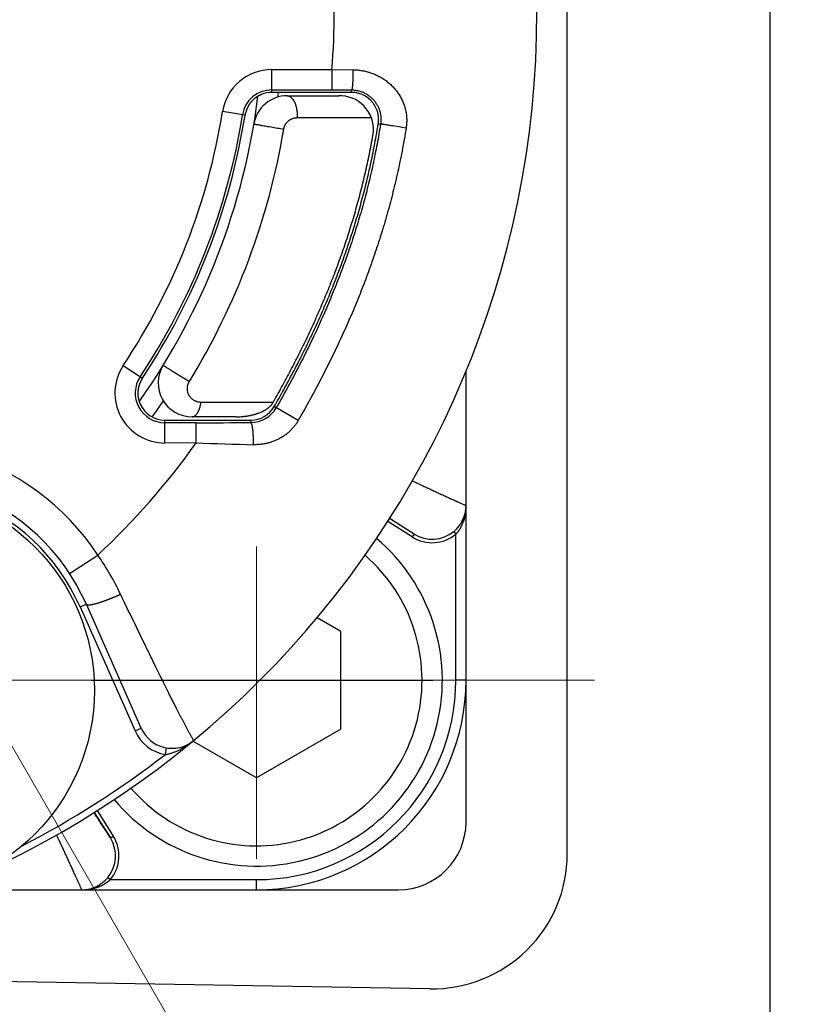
# Model space of a CAD drawing. Header units: millimetres. Extents: x 0 to 1071, y 0 to 742.
# Tile 25 of 127: x 488 to 500, y 210 to 225. Entities that reach past the tile are written whole.
import ezdxf

# ---------------------------------------------------------------- set-up
doc = ezdxf.new("R2010")
doc.units = ezdxf.units.MM
doc.header["$LTSCALE"] = 0.454724
doc.linetypes.add('CENTER', pattern=[50.8, 31.75, -6.35, 6.35, -6.35])
doc.layers.add('NoLayerName_001', color=7, linetype='Continuous')

# ---------------------------------------------------------------- blocks, each defined once
blk = doc.blocks.new('DIM_0003')
at = {"color": 3, "linetype": 'Continuous', "lineweight": 13}
blk.add_arc((54.498, 47.197), 54.498, 300, 210, dxfattribs=at)

msp = doc.modelspace()

# ---------------------------------------------------------------- linework, layer by layer
at = {"layer": 'NoLayerName_001', "color": 7, "linetype": 'Continuous', "lineweight": 25}
for p, q in [((498.8764, 203.1305), (498.8764, 247.066)), ((495.8764, 212.633), (495.8764, 237.5635)), ((493.8419, 210.6333), (468.8419, 211.0644))]:
    msp.add_line(p, q, dxfattribs=at)
at = {"layer": 'NoLayerName_001', "color": 4, "linetype": 'CENTER', "lineweight": 13}
for p, q in [((471.3764, 242.4193), (513.0583, 170.224)), ((491.2764, 217.1784), (491.2764, 212.5585)), ((486.2764, 215.1993), (496.2764, 215.1993)), ((488.8286, 215.1983), (493.8857, 215.1983))]:
    msp.add_line(p, q, dxfattribs=at)
at = {"layer": 'NoLayerName_001', "color": 60, "linetype": 'Continuous', "lineweight": 25}
for p, q in [((491.5006, 223.8988), (491.5007, 224.2362)), ((491.5007, 224.2362), (492.393, 224.2359)), ((492.393, 224.2359), (492.3929, 223.936)), ((492.393, 224.2359), (492.7039, 224.2341)), ((491.5006, 223.9362), (492.3929, 223.936)), ((491.6872, 223.8988), (491.5006, 223.8988)), ((491.8781, 223.8988), (491.6872, 223.8988)), ((491.73, 223.8488), (492.4926, 223.8488)), ((492.4756, 223.8988), (491.8781, 223.8988)), ((492.3929, 223.936), (492.6831, 223.9357)), ((492.4926, 223.8988), (492.4756, 223.8988)), ((492.6831, 223.8988), (492.4926, 223.8988)), ((492.6831, 223.8988), (492.6831, 223.9357)), ((491.1089, 223.561), (490.7722, 223.6144)), ((491.8785, 223.5252), (492.9744, 223.5252)), ((493.0781, 223.4358), (493.112, 223.4304)), ((489.3043, 219.8582), (489.5888, 219.6685)), ((494.3769, 213.0988), (494.3769, 219.7809)), ((491.5225, 219.312), (490.4541, 219.312)), ((491.8939, 219.0451), (491.538, 219.2496)), ((489.9195, 218.7103), (489.9191, 219.0488)), ((489.9191, 219.0488), (490.3211, 219.0488)), ((490.3817, 219.0107), (489.9191, 219.0102)), ((490.9748, 219.0988), (490.3211, 219.0988)), ((490.3211, 219.0488), (490.361, 219.0488)), ((490.361, 219.0488), (490.9748, 219.0488)), ((490.3819, 218.7108), (490.3817, 219.0107)), ((490.9748, 219.0488), (490.9902, 219.0488)), ((490.9902, 219.0488), (491.1911, 219.0488)), ((491.1911, 219.0488), (491.1911, 219.0123)), ((490.3819, 218.7108), (489.9195, 218.7103)), ((493.5818, 217.3207), (493.2178, 217.5509)), ((493.6085, 217.363), (493.2445, 217.5932)), ((494.195, 217.4001), (494.2269, 217.3616)), ((493.6085, 217.363), (493.5818, 217.3207)), ((494.2269, 215.1993), (494.2269, 217.3616)), ((488.5097, 216.7782), (488.9276, 217.0527)), ((488.6657, 216.2836), (488.7571, 216.3241)), ((488.6657, 216.2836), (489.4779, 214.4493)), ((489.5693, 214.4898), (488.7571, 216.3241)), ((494.3769, 215.1993), (494.2269, 215.1993)), ((489.4779, 214.4493), (489.5693, 214.4898)), ((489.9269, 214.1006), (489.9435, 214.1992)), ((488.874, 213.2445), (489.1127, 212.8671)), ((488.9163, 213.2711), (489.1549, 212.8938)), ((489.1127, 212.8671), (489.1549, 212.8938)), ((489.0755, 212.2806), (489.114, 212.2488)), ((489.114, 212.2488), (491.2764, 212.2488)), ((491.2764, 212.0988), (491.2764, 212.2488)), ((486.6109, 212.0988), (491.2764, 212.0988)), ((486.623, 212.0988), (493.3769, 212.0988))]:
    msp.add_line(p, q, dxfattribs=at)
at = {"layer": 'NoLayerName_001', "color": 4, "linetype": 'Continuous', "lineweight": 25}
for p, q in [((492.5264, 215.921), (492.1727, 216.1251)), ((492.5264, 214.4776), (492.5264, 215.921)), ((492.5264, 214.4776), (491.2764, 213.7559)), ((491.2764, 213.7559), (490.3356, 214.299))]:
    msp.add_line(p, q, dxfattribs=at)
at = {"layer": 'NoLayerName_001', "color": 60, "linetype": 'Continuous', "lineweight": 25}
msp.add_circle((485.8769, 215.0488), 3, dxfattribs=at)
for centre, radius, start, end in [((481.4269, 225.0988), 14, 270, 90), ((481.4269, 225.0988), 11, 355.50094, 4.49906), ((491.5005, 223.4988), 0.7374, 89.98299, 170.97848), ((481.3769, 225.0988), 10, 324.78862, 352.787), ((491.5005, 223.4988), 0.4374, 89.98277, 170.97856), ((491.73, 223.3488), 0.5, 90, 170.40589), ((491.5008, 223.4975), 0.4012, 90.0365, 112.48257), ((481.3933, 225.0958), 10.2782, 352.92403, 353.11151), ((481.3901, 225.0962), 10.2813, 353.11151, 353.3108), ((492.4926, 222.8084), 1.0404, 87.49313, 90.00273), ((492.5066, 223.3488), 0.5, 350.0083, 86.38199), ((492.6832, 223.4989), 0.3999, 28.61426, 90.01048), ((492.682, 223.4985), 0.4011, 9.90932, 28.58529), ((481.4524, 225.0916), 9.4362, 326.316, 350.99371), ((481.4525, 225.0916), 9.7361, 326.31553, 350.99332), ((481.4269, 225.0988), 9.8, 326.36354, 350.97515), ((482.3859, 225.14), 10.8272, 349.96328, 350.94409), ((481.3373, 225.0962), 10.4875, 328.53146, 350.44867), ((489.9186, 219.4486), 0.7383, 146.30402, 270.06691), ((490.3211, 219.5988), 0.5, 148.41185, 270), ((489.9186, 219.4486), 0.4383, 146.30422, 270.06652), ((481.46, 225.0779), 10.2084, 324.51557, 325.74863), ((477.3006, 227.408), 16.3649, 330.34851, 330.51233), ((489.9191, 219.4488), 0.4, 204.00763, 269.99598), ((481.0453, 225.3707), 10.716, 324.15957, 324.52777), ((491.1911, 219.4489), 0.4001, 270.0091, 330.12521), ((491.1887, 219.4499), 0.4376, 270.31587, 330.16888), ((491.0839, 219.7567), 0.6426, 291.00858, 296.26733), ((490.0443, 596.9819), 377.9713, 270.051144, 270.173853), ((490.975, 220.1977), 1.099, 269.98742, 273.97897), ((481.4269, 225.0988), 11, 312.99091, 324.49824), ((498.7269, 488.3693), 269.7876, 268.227476, 268.408072), ((485.8769, 215.0488), 3.65, 33.29974, 194.46645), ((485.8769, 215.0488), 3.15, 23.8831, 203.8831), ((485.8769, 215.0488), 3.05, 23.8831, 203.8831), ((493.8772, 217.7845), 0.4997, 338.2282, 0.00491), ((493.8806, 217.7837), 0.4963, 338.56138, 359.99786), ((493.6625, 217.7828), 0.7144, 347.98407, 0.06403), ((493.8789, 217.7842), 0.498, 330.90267, 338.56869), ((493.8764, 217.7847), 0.5005, 330.99501, 338.24172), ((493.8762, 217.7856), 0.5003, 237.65293, 309.58939), ((493.8579, 217.8076), 0.5288, 309.60358, 314.65342), ((493.8669, 217.7983), 0.5159, 314.65766, 318.20196), ((493.8838, 217.7838), 0.4936, 318.15938, 325.49483), ((493.8045, 217.7343), 0.5638, 329.52599, 335.88941), ((493.9, 217.7726), 0.474, 325.49682, 330.89144), ((493.7934, 217.7396), 0.5761, 335.85417, 337.35396), ((493.7445, 217.76), 0.6291, 337.35373, 339.03992), ((493.8762, 217.7857), 0.5503, 237.66407, 309.58924), ((485.2243, 214.52), 4.4865, 25.78986, 34.36863), ((491.2764, 215.1993), 3.1005, 270, 360), ((491.2764, 215.1993), 2.9505, 270, 360), ((490.0265, 214.6923), 0.5, 203.88581, 309.56867), ((490.0265, 214.6923), 0.6, 203.8831, 260.43758), ((481.4269, 225.0988), 13.9, 297.28075, 307.6988), ((493.3769, 213.0988), 1, 270, 360), ((488.6899, 212.5995), 0.5503, 320.41022, 32.33625), ((488.69, 212.5994), 0.5003, 320.41135, 32.34706), ((488.6919, 212.5955), 0.4968, 270.01031, 299.1126), ((488.6909, 212.5993), 0.5005, 291.75953, 299.00494), ((488.7059, 212.5707), 0.4683, 299.09269, 300.90738), ((488.7403, 212.6731), 0.566, 292.60388, 300.55516), ((488.6771, 212.6089), 0.5162, 311.88362, 315.39995), ((488.6681, 212.6178), 0.5288, 315.4035, 320.39618), ((488.6911, 212.5984), 0.4997, 269.99509, 291.77303), ((488.6927, 212.8137), 0.7149, 269.93987, 281.77913), ((488.6998, 212.7792), 0.6797, 281.79117, 286.878), ((488.7105, 212.7443), 0.6432, 286.86989, 292.61755)]:
    msp.add_arc(centre, radius, start, end, dxfattribs=at)
at = {"layer": 'NoLayerName_001', "color": 4, "linetype": 'Continuous', "lineweight": 25}
for radius, start, end in [(2.75, 219.94406, 49.76582), (2.45, 220.65193, 49.05795)]:
    msp.add_arc((491.2764, 215.1993), radius, start, end, dxfattribs=at)
at = {"layer": 'NoLayerName_001', "color": 7, "linetype": 'Continuous', "lineweight": 25}
msp.add_arc((493.8764, 212.633), 2, 269.01224, 0, dxfattribs=at)
at = {"layer": 'NoLayerName_001', "color": 60, "linetype": 'Continuous', "lineweight": 25}
for points, knots in [([(492.7039, 224.2341), (492.7039, 224.2301), (492.7039, 224.222), (492.7038, 224.21), (492.7037, 224.198), (492.7035, 224.186), (492.7034, 224.174), (492.7032, 224.1619), (492.7029, 224.1499), (492.7026, 224.1379), (492.7023, 224.1259), (492.702, 224.1159), (492.7017, 224.1079), (492.7015, 224.1019), (492.7013, 224.0958), (492.7011, 224.0898), (492.7008, 224.0838), (492.7006, 224.0778), (492.7003, 224.0718), (492.7, 224.0658), (492.6997, 224.0598), (492.6994, 224.0538), (492.6991, 224.0478), (492.6987, 224.0418), (492.6983, 224.0358), (492.698, 224.0298), (492.6975, 224.0238), (492.6971, 224.0178), (492.6967, 224.0118), (492.6962, 224.0058), (492.6957, 223.9998), (492.6951, 223.9939), (492.6945, 223.9879), (492.6939, 223.9819), (492.6932, 223.976), (492.6924, 223.97), (492.6916, 223.964), (492.6907, 223.9581), (492.6896, 223.9521), (492.6887, 223.9482), (492.6882, 223.9462)], [0, 0, 0, 0, 0.01202056, 0.02404119, 0.03606188, 0.04808262, 0.06010345, 0.07212437, 0.08414542, 0.09616663, 0.10818806, 0.12020974, 0.1262206, 0.13223138, 0.13824202, 0.14425244, 0.15026261, 0.15627244, 0.16228189, 0.16829092, 0.17429971, 0.18030855, 0.18631778, 0.19232773, 0.19833874, 0.20435115, 0.21036532, 0.21638108, 0.22239692, 0.22841116, 0.23442216, 0.24042834, 0.24642819, 0.2524218, 0.25841624, 0.26442078, 0.27044513, 0.27649915, 0.28256363, 0.28857532, 0.28857532, 0.28857532, 0.28857532]), ([(492.7039, 224.2341), (492.7149, 224.2338), (492.7369, 224.2335), (492.7699, 224.2312), (492.8028, 224.2278), (492.8356, 224.223), (492.8683, 224.217), (492.9007, 224.2096), (492.9328, 224.201), (492.9646, 224.1911), (492.9959, 224.18), (493.0268, 224.1676), (493.0571, 224.1539), (493.0869, 224.1391), (493.116, 224.123), (493.1444, 224.1057), (493.1721, 224.0874), (493.199, 224.0679), (493.225, 224.0474), (493.2501, 224.0258), (493.2743, 224.0032), (493.2975, 223.9796), (493.3197, 223.955), (493.3407, 223.9296), (493.3607, 223.9032), (493.3794, 223.876), (493.397, 223.8481), (493.4132, 223.8193), (493.4282, 223.7899), (493.4419, 223.7598), (493.4542, 223.7291), (493.465, 223.6979), (493.4744, 223.6662), (493.4823, 223.6341), (493.4888, 223.6017), (493.4937, 223.569), (493.497, 223.5362), (493.4988, 223.5031), (493.4992, 223.4701), (493.4979, 223.448), (493.4975, 223.437)], [0, 0, 0, 0, 0.0329931, 0.0660492, 0.0991597, 0.1323153, 0.1655071, 0.1987263, 0.2319648, 0.2652154, 0.2984724, 0.3317314, 0.3649898, 0.3982438, 0.431489, 0.4647206, 0.4979339, 0.5311247, 0.5642893, 0.5974251, 0.630531, 0.6636073, 0.696657, 0.7296856, 0.7627, 0.7957083, 0.82872, 0.8617423, 0.8947718, 0.9278036, 0.9608344, 0.9938627, 1.0268895, 1.059917, 1.0929475, 1.1259845, 1.1590326, 1.1920941, 1.2251576, 1.2582083, 1.2582083, 1.2582083, 1.2582083]), ([(491.3474, 223.8683), (491.3443, 223.8669), (491.338, 223.8643), (491.3288, 223.86), (491.3197, 223.8555), (491.3107, 223.8508), (491.3018, 223.8458), (491.293, 223.8406), (491.2844, 223.8352), (491.2759, 223.8295), (491.2675, 223.8236), (491.2593, 223.8175), (491.2513, 223.8112), (491.2435, 223.8047), (491.2358, 223.798), (491.2284, 223.791), (491.2211, 223.7839), (491.214, 223.7766), (491.207, 223.7692), (491.2003, 223.7615), (491.1937, 223.7537), (491.1874, 223.7458), (491.1812, 223.7377), (491.1753, 223.7294), (491.1695, 223.721), (491.164, 223.7125), (491.1587, 223.7038), (491.1537, 223.695), (491.1489, 223.686), (491.1445, 223.6769), (491.1402, 223.6676), (491.1363, 223.6583), (491.1325, 223.6488), (491.1289, 223.6393), (491.1255, 223.6297), (491.1223, 223.6201), (491.1191, 223.6105), (491.1159, 223.6008), (491.1128, 223.5911), (491.1109, 223.5846), (491.1099, 223.5813)], [0, 0, 0, 0, 0.01016365, 0.02033819, 0.03052192, 0.04071309, 0.05090999, 0.06111093, 0.07131429, 0.08151849, 0.09172208, 0.10192371, 0.11212216, 0.12231671, 0.13250812, 0.14269735, 0.15288508, 0.16307171, 0.17325738, 0.183442, 0.19362525, 0.2038066, 0.21398532, 0.22416049, 0.23433094, 0.24449632, 0.25465757, 0.26481701, 0.27497817, 0.28514292, 0.2953104, 0.30547785, 0.31564078, 0.32579473, 0.33594459, 0.34609793, 0.35626068, 0.36643764, 0.37662639, 0.3868061, 0.3868061, 0.3868061, 0.3868061]), ([(491.73, 223.8488), (491.7332, 223.8485), (491.7397, 223.8484), (491.7492, 223.8464), (491.7584, 223.8434), (491.7673, 223.8394), (491.7756, 223.8345), (491.7835, 223.8289), (491.7909, 223.8227), (491.7979, 223.816), (491.8044, 223.8088), (491.8105, 223.8013), (491.8162, 223.7936), (491.8216, 223.7855), (491.8266, 223.7773), (491.8313, 223.7689), (491.8357, 223.7603), (491.8398, 223.7516), (491.8437, 223.7428), (491.8473, 223.7338), (491.8507, 223.7248), (491.8539, 223.7157), (491.8568, 223.7065), (491.8596, 223.6972), (491.8621, 223.6879), (491.8644, 223.6785), (491.8665, 223.6691), (491.8685, 223.6596), (491.8702, 223.6501), (491.8718, 223.6405), (491.8733, 223.631), (491.8746, 223.6214), (491.8757, 223.6118), (491.8766, 223.6022), (491.8774, 223.5926), (491.878, 223.583), (491.8785, 223.5733), (491.8788, 223.5637), (491.879, 223.5541), (491.879, 223.5476), (491.879, 223.5444)], [0, 0, 0, 0, 0.00964738, 0.01934338, 0.02905736, 0.03874071, 0.04840574, 0.05807467, 0.06774129, 0.07739276, 0.0870419, 0.0966956, 0.10634998, 0.11599602, 0.12563708, 0.13527799, 0.1449202, 0.15456202, 0.16420118, 0.17384017, 0.18348179, 0.19312804, 0.20278012, 0.21243852, 0.22210298, 0.23177261, 0.2414459, 0.25112074, 0.26079448, 0.27046417, 0.28012894, 0.28978931, 0.29944575, 0.30909866, 0.31874837, 0.32839516, 0.33803923, 0.34768074, 0.35731975, 0.36695632, 0.36695632, 0.36695632, 0.36695632]), ([(492.6882, 223.9462), (492.6877, 223.9444), (492.6871, 223.9403), (492.6843, 223.9373), (492.6831, 223.9357)], [0, 0, 0, 0, 0.005914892, 0.011867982, 0.011867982, 0.011867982, 0.011867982]), ([(492.6831, 223.9357), (492.6914, 223.9354), (492.7081, 223.9353), (492.733, 223.9329), (492.7578, 223.9292), (492.7824, 223.9241), (492.8067, 223.9176), (492.8306, 223.9097), (492.854, 223.9005), (492.8768, 223.8899), (492.899, 223.878), (492.9203, 223.8648), (492.9409, 223.8505), (492.9606, 223.8349), (492.9794, 223.8183), (492.9972, 223.8007), (493.014, 223.782), (493.0297, 223.7624), (493.0442, 223.7419), (493.0575, 223.7207), (493.0696, 223.6987), (493.0804, 223.676), (493.0899, 223.6528), (493.098, 223.629), (493.1048, 223.6048), (493.1101, 223.5802), (493.114, 223.5553), (493.1165, 223.5303), (493.1176, 223.5052), (493.1172, 223.4801), (493.1156, 223.4551), (493.1131, 223.4387), (493.112, 223.4304)], [0, 0, 0, 0, 0.0249388, 0.04995483, 0.07503226, 0.1001536, 0.12530085, 0.15045667, 0.1756055, 0.20073508, 0.22584442, 0.25093997, 0.27602601, 0.30110497, 0.32617828, 0.35124708, 0.37631305, 0.40137914, 0.42644849, 0.45152302, 0.47660402, 0.50169296, 0.52679221, 0.55190586, 0.57703981, 0.60219184, 0.62734975, 0.65249825, 0.67762025, 0.70269801, 0.72771421, 0.75265311, 0.75265311, 0.75265311, 0.75265311]), ([(491.1099, 223.5813), (491.1091, 223.5781), (491.1072, 223.5715), (491.1062, 223.5648), (491.1055, 223.5615)], [0, 0, 0, 0, 0.01015821, 0.020306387, 0.020306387, 0.020306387, 0.020306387]), ([(491.6794, 223.356), (491.68, 223.359), (491.681, 223.3652), (491.6833, 223.3744), (491.6859, 223.3835), (491.689, 223.3925), (491.6925, 223.4013), (491.6964, 223.41), (491.7007, 223.4185), (491.7053, 223.4267), (491.7104, 223.4347), (491.7158, 223.4425), (491.7216, 223.45), (491.7277, 223.4573), (491.7342, 223.4642), (491.7409, 223.4708), (491.748, 223.4771), (491.7553, 223.4831), (491.7629, 223.4887), (491.7708, 223.494), (491.7789, 223.4988), (491.7873, 223.5033), (491.7958, 223.5074), (491.8045, 223.5111), (491.8134, 223.5144), (491.8225, 223.5173), (491.8316, 223.5197), (491.8409, 223.5217), (491.8502, 223.5232), (491.8596, 223.5243), (491.8691, 223.525), (491.8754, 223.5251), (491.8785, 223.5252)], [0, 0, 0, 0, 0.00943098, 0.01888204, 0.02834935, 0.03782882, 0.04731623, 0.05680745, 0.0662986, 0.07578624, 0.08526827, 0.09474543, 0.10421864, 0.11368858, 0.12315575, 0.13262066, 0.14208387, 0.15154621, 0.16100861, 0.17047164, 0.17993571, 0.18940115, 0.19886837, 0.20833799, 0.21781094, 0.22728778, 0.2367661, 0.2462424, 0.25571284, 0.26517348, 0.2746204, 0.28404997, 0.28404997, 0.28404997, 0.28404997]), ([(491.879, 223.5444), (491.8789, 223.5412), (491.8789, 223.5348), (491.8786, 223.5284), (491.8785, 223.5252)], [0, 0, 0, 0, 0.009634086, 0.019265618, 0.019265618, 0.019265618, 0.019265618]), ([(493.0781, 223.4358), (493.0786, 223.4387), (493.0795, 223.4445), (493.0805, 223.4532), (493.0814, 223.462), (493.0821, 223.4708), (493.0827, 223.4796), (493.083, 223.4884), (493.0831, 223.4973), (493.083, 223.5061), (493.0828, 223.5149), (493.0823, 223.5238), (493.0817, 223.5326), (493.0808, 223.5414), (493.0798, 223.5501), (493.0786, 223.5588), (493.0776, 223.5646), (493.0772, 223.5675)], [0, 0, 0, 0, 0.00878563, 0.01758474, 0.02639543, 0.03521573, 0.0440436, 0.05287693, 0.06171361, 0.07055148, 0.07938834, 0.08822202, 0.09705036, 0.10587119, 0.1146824, 0.12348191, 0.13226771, 0.13226771, 0.13226771, 0.13226771]), ([(491.237, 223.4321), (491.2387, 223.4317), (491.2421, 223.4309), (491.2473, 223.43), (491.2542, 223.4286), (491.2629, 223.4271), (491.2768, 223.4246), (491.2958, 223.4212), (491.327, 223.4157), (491.3756, 223.4073), (491.4485, 223.3948), (491.537, 223.3798), (491.6169, 223.3664), (491.6637, 223.3586), (491.6794, 223.356)], [0, 0, 0, 0, 0.00525619, 0.01055527, 0.01583983, 0.02639902, 0.03696302, 0.05808934, 0.08449429, 0.13202433, 0.20595993, 0.30630099, 0.40136096, 0.44889095, 0.44889095, 0.44889095, 0.44889095]), ([(493.112, 223.4304), (493.1038, 223.3811), (493.0879, 223.2824), (493.061, 223.1349), (493.0324, 222.9877), (493.0017, 222.8409), (492.969, 222.6946), (492.9343, 222.5487), (492.8975, 222.4032), (492.8588, 222.2583), (492.8182, 222.114), (492.7756, 221.9702), (492.7311, 221.827), (492.6847, 221.6844), (492.6365, 221.5424), (492.5865, 221.401), (492.5347, 221.2603), (492.4811, 221.1203), (492.4258, 220.9809), (492.3689, 220.8422), (492.3103, 220.7041), (492.2502, 220.5668), (492.1884, 220.4302), (492.1251, 220.2942), (492.0603, 220.159), (491.9941, 220.0245), (491.9264, 219.8907), (491.8574, 219.7576), (491.787, 219.6252), (491.7154, 219.4935), (491.6426, 219.3624), (491.593, 219.2756), (491.5683, 219.2322)], [0, 0, 0, 0, 0.1499084, 0.299843, 0.4497982, 0.5997684, 0.7497479, 0.8997306, 1.0497108, 1.1996826, 1.3496452, 1.4996019, 1.6495551, 1.7995065, 1.9494566, 2.0994048, 2.2493499, 2.3992907, 2.5492296, 2.699169, 2.8491103, 2.9990539, 3.148999, 3.2989438, 3.448886, 3.5988249, 3.7487621, 3.8986976, 4.0486303, 4.1985574, 4.3484752, 4.4983786, 4.4983786, 4.4983786, 4.4983786]), ([(493.4901, 223.3715), (493.4535, 223.3773), (493.3802, 223.3891), (493.2886, 223.4036), (493.2175, 223.4146), (493.1786, 223.4207), (493.1556, 223.4242), (493.1442, 223.4259), (493.135, 223.4272), (493.1258, 223.4287), (493.1189, 223.4295), (493.1143, 223.4301), (493.112, 223.4304)], [0, 0, 0, 0, 0.11133625, 0.22267262, 0.27833973, 0.32705222, 0.34096928, 0.34792618, 0.36184136, 0.36880674, 0.37575288, 0.38271709, 0.38271709, 0.38271709, 0.38271709]), ([(493.4975, 223.437), (493.4965, 223.4261), (493.4951, 223.4041), (493.4916, 223.3824), (493.4901, 223.3715)], [0, 0, 0, 0, 0.033023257, 0.066005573, 0.066005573, 0.066005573, 0.066005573]), ([(491.538, 219.2496), (491.5616, 219.2911), (491.6091, 219.374), (491.6787, 219.4993), (491.7474, 219.6251), (491.8149, 219.7516), (491.8811, 219.8787), (491.9462, 220.0064), (492.0099, 220.1348), (492.0723, 220.2638), (492.1333, 220.3935), (492.193, 220.5239), (492.2512, 220.6549), (492.308, 220.7865), (492.3632, 220.9187), (492.417, 221.0516), (492.4692, 221.1851), (492.5198, 221.3192), (492.5688, 221.4539), (492.6162, 221.5892), (492.6619, 221.7251), (492.7059, 221.8615), (492.7482, 221.9985), (492.7887, 222.1361), (492.8274, 222.2741), (492.8644, 222.4127), (492.8995, 222.5517), (492.9328, 222.6912), (492.9643, 222.8311), (492.994, 222.9714), (493.0219, 223.112), (493.0388, 223.2061), (493.0474, 223.253)], [0, 0, 0, 0, 0.1433089, 0.2866287, 0.4299555, 0.5732863, 0.7166195, 0.8599542, 1.003291, 1.1466304, 1.2899705, 1.4333093, 1.5766458, 1.7199799, 1.8633122, 2.0066446, 2.1499787, 2.293315, 2.4366538, 2.5799968, 2.7233463, 2.8667055, 3.0100786, 3.1534691, 3.2968727, 3.4402824, 3.5836917, 3.7270942, 3.8704838, 4.0138546, 4.1572013, 4.3005188, 4.3005188, 4.3005188, 4.3005188]), ([(491.5456, 219.3527), (491.5683, 219.3933), (491.614, 219.4743), (491.6811, 219.5968), (491.7471, 219.7198), (491.812, 219.8434), (491.8758, 219.9677), (491.9383, 220.0925), (491.9996, 220.218), (492.0596, 220.3441), (492.1183, 220.4708), (492.1757, 220.5981), (492.2316, 220.726), (492.2862, 220.8545), (492.3393, 220.9837), (492.391, 221.1134), (492.4412, 221.2437), (492.4899, 221.3746), (492.537, 221.506), (492.5825, 221.638), (492.6265, 221.7706), (492.6688, 221.9036), (492.7095, 222.0372), (492.7486, 222.1713), (492.7859, 222.3059), (492.8216, 222.4409), (492.8555, 222.5764), (492.8878, 222.7123), (492.9183, 222.8486), (492.947, 222.9852), (492.9741, 223.1222), (492.9905, 223.2138), (492.9989, 223.2596)], [0, 0, 0, 0, 0.1396006, 0.279213, 0.4188333, 0.5584585, 0.6980866, 0.8377164, 0.9773479, 1.116982, 1.2566179, 1.3962537, 1.5358878, 1.6755197, 1.8151494, 1.9547781, 2.0944076, 2.2340401, 2.373675, 2.5133117, 2.6529503, 2.7925913, 2.9322359, 3.0718859, 3.2115437, 3.3512078, 3.4908734, 3.6305355, 3.7701893, 3.9098305, 4.0494549, 4.1890589, 4.1890589, 4.1890589, 4.1890589]), ([(493.4901, 223.3715), (493.4816, 223.3207), (493.4651, 223.219), (493.4372, 223.0669), (493.4075, 222.9152), (493.3757, 222.7639), (493.3417, 222.6131), (493.3057, 222.4627), (493.2677, 222.3128), (493.2276, 222.1635), (493.1854, 222.0147), (493.1413, 221.8666), (493.0952, 221.719), (493.0472, 221.5721), (492.9973, 221.4258), (492.9455, 221.2801), (492.8919, 221.1351), (492.8365, 220.9908), (492.7793, 220.8472), (492.7204, 220.7043), (492.6599, 220.562), (492.5977, 220.4205), (492.5338, 220.2797), (492.4685, 220.1397), (492.4015, 220.0003), (492.3331, 219.8617), (492.2632, 219.7238), (492.192, 219.5867), (492.1194, 219.4502), (492.0455, 219.3144), (491.9705, 219.1793), (491.9194, 219.0899), (491.8939, 219.0451)], [0, 0, 0, 0, 0.154543, 0.3091131, 0.4637047, 0.6183117, 0.7729282, 0.927548, 1.0821651, 1.2367734, 1.3913721, 1.5459647, 1.7005538, 1.8551411, 2.009727, 2.1643111, 2.3188918, 2.473468, 2.628042, 2.7826166, 2.9371931, 3.0917718, 3.2463519, 3.4009315, 3.5555078, 3.7100806, 3.8646515, 4.0192208, 4.1737874, 4.3283487, 4.4829008, 4.6374384, 4.6374384, 4.6374384, 4.6374384]), ([(489.8952, 219.8607), (489.8967, 219.8597), (489.9011, 219.8566), (489.9087, 219.852), (489.9177, 219.8462), (489.9329, 219.8367), (489.9586, 219.8207), (490.0056, 219.7915), (490.0785, 219.7465), (490.1697, 219.6904), (490.2412, 219.6465), (490.2778, 219.6242), (490.2823, 219.6214)], [0, 0, 0, 0, 0.0053278, 0.01606024, 0.02676633, 0.0374765, 0.06960342, 0.11779256, 0.20346131, 0.32661011, 0.43905034, 0.45511324, 0.45511324, 0.45511324, 0.45511324]), ([(489.586, 219.6703), (489.5843, 219.6675), (489.5806, 219.6619), (489.5759, 219.6531), (489.5715, 219.6441), (489.5672, 219.635), (489.563, 219.6258), (489.5589, 219.6167), (489.5548, 219.6076), (489.5509, 219.5984), (489.5471, 219.5891), (489.5435, 219.5797), (489.5401, 219.5703), (489.537, 219.5608), (489.5341, 219.5512), (489.5314, 219.5415), (489.5291, 219.5318), (489.5271, 219.522), (489.5253, 219.5121), (489.5238, 219.5022), (489.5226, 219.4922), (489.5216, 219.4822), (489.5208, 219.4722), (489.5203, 219.4622), (489.52, 219.4521), (489.5199, 219.4421), (489.5201, 219.4321), (489.5205, 219.422), (489.5212, 219.412), (489.5222, 219.402), (489.5234, 219.392), (489.5249, 219.3821), (489.5267, 219.3722), (489.5287, 219.3623), (489.5309, 219.3525), (489.5334, 219.3428), (489.5362, 219.3331), (489.5392, 219.3235), (489.5424, 219.314), (489.5448, 219.3077), (489.546, 219.3046)], [0, 0, 0, 0, 0.01000826, 0.02002575, 0.03006353, 0.04011052, 0.05014694, 0.0601696, 0.07018303, 0.08019282, 0.090206, 0.1002278, 0.11025425, 0.12028093, 0.13030505, 0.14032569, 0.15034442, 0.16036464, 0.17038873, 0.18041772, 0.19045138, 0.20048863, 0.21052848, 0.2205702, 0.23061324, 0.24065723, 0.25070205, 0.26074777, 0.27079474, 0.28084354, 0.29089504, 0.30095008, 0.31100814, 0.32106812, 0.33112875, 0.34118867, 0.35124642, 0.36130045, 0.37134916, 0.3813909, 0.3813909, 0.3813909, 0.3813909]), ([(490.4541, 219.312), (490.4493, 219.3121), (490.4399, 219.3122), (490.4257, 219.3139), (490.4116, 219.3164), (490.3977, 219.32), (490.384, 219.3245), (490.3708, 219.3299), (490.3579, 219.3363), (490.3455, 219.3436), (490.3338, 219.3518), (490.3226, 219.3607), (490.3121, 219.3705), (490.3023, 219.3809), (490.2933, 219.392), (490.2851, 219.4037), (490.2777, 219.416), (490.2712, 219.4288), (490.2656, 219.442), (490.261, 219.4555), (490.2573, 219.4694), (490.2546, 219.4835), (490.2529, 219.4977), (490.2522, 219.5121), (490.2525, 219.5265), (490.2539, 219.5408), (490.2563, 219.5551), (490.2596, 219.5691), (490.2639, 219.5828), (490.2691, 219.5961), (490.2751, 219.6091), (490.28, 219.6173), (490.2823, 219.6214)], [0, 0, 0, 0, 0.0141923, 0.02844789, 0.04275362, 0.05709402, 0.0714529, 0.08581481, 0.10016661, 0.11450031, 0.12882008, 0.14313167, 0.15743811, 0.17174076, 0.1860403, 0.20033776, 0.21463557, 0.22893753, 0.24324608, 0.25756228, 0.27188684, 0.28622113, 0.30056815, 0.31493352, 0.32932237, 0.34372829, 0.35813894, 0.37253899, 0.38691165, 0.40124006, 0.41550877, 0.42970523, 0.42970523, 0.42970523, 0.42970523]), ([(489.546, 219.3046), (489.5472, 219.3015), (489.5496, 219.2952), (489.5523, 219.2891), (489.5537, 219.2861)], [0, 0, 0, 0, 0.010033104, 0.020055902, 0.020055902, 0.020055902, 0.020055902]), ([(490.3211, 219.0988), (490.3241, 219.099), (490.3301, 219.0991), (490.3389, 219.1012), (490.3475, 219.1043), (490.3557, 219.1082), (490.3635, 219.113), (490.3708, 219.1184), (490.3776, 219.1243), (490.3839, 219.1307), (490.3897, 219.1375), (490.3952, 219.1447), (490.4003, 219.1521), (490.4051, 219.1597), (490.4096, 219.1674), (490.4138, 219.1753), (490.4178, 219.1833), (490.4216, 219.1915), (490.4251, 219.1997), (490.4283, 219.208), (490.4314, 219.2164), (490.4343, 219.2249), (490.437, 219.2334), (490.4396, 219.242), (490.4419, 219.2506), (490.4441, 219.2593), (490.4462, 219.268), (490.448, 219.2767), (490.4498, 219.2855), (490.4513, 219.2943), (490.4528, 219.3031), (490.4536, 219.309), (490.4541, 219.312)], [0, 0, 0, 0, 0.00893108, 0.01792796, 0.027012, 0.03615529, 0.04529337, 0.0543521, 0.06334652, 0.072318, 0.08129122, 0.09027582, 0.09926845, 0.10825496, 0.11722323, 0.12617823, 0.1351258, 0.14407022, 0.15301432, 0.16195952, 0.17090602, 0.1798528, 0.18879815, 0.19774215, 0.20668548, 0.21562853, 0.22457133, 0.23351365, 0.24245491, 0.25139431, 0.26033075, 0.26926289, 0.26926289, 0.26926289, 0.26926289]), ([(491.4988, 219.278), (491.4994, 219.2787), (491.5006, 219.2801), (491.5023, 219.2823), (491.504, 219.2845), (491.5057, 219.2866), (491.5073, 219.2889), (491.509, 219.2911), (491.5106, 219.2933), (491.5122, 219.2956), (491.5137, 219.2979), (491.5153, 219.3002), (491.5168, 219.3025), (491.5183, 219.3048), (491.5197, 219.3072), (491.5211, 219.3096), (491.522, 219.3112), (491.5225, 219.312)], [0, 0, 0, 0, 0.002761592, 0.00552462, 0.008288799, 0.011053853, 0.013819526, 0.016585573, 0.019351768, 0.022117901, 0.024883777, 0.02764922, 0.030414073, 0.033178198, 0.035941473, 0.038703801, 0.041465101, 0.041465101, 0.041465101, 0.041465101]), ([(491.0512, 219.1014), (491.0572, 219.1019), (491.0692, 219.1027), (491.087, 219.1045), (491.1049, 219.1064), (491.1228, 219.1087), (491.1406, 219.1114), (491.1584, 219.1143), (491.1761, 219.1176), (491.1938, 219.1212), (491.2113, 219.1252), (491.2288, 219.1295), (491.2462, 219.1342), (491.2634, 219.1393), (491.2805, 219.1447), (491.2975, 219.1505), (491.3087, 219.1548), (491.3143, 219.1569)], [0, 0, 0, 0, 0.01793879, 0.03590755, 0.05389942, 0.071908, 0.08992736, 0.10795207, 0.12597725, 0.14399857, 0.16201231, 0.18001537, 0.19800536, 0.21598056, 0.23394003, 0.25188359, 0.26981193, 0.26981193, 0.26981193, 0.26981193]), ([(491.3683, 219.1805), (491.3707, 219.1817), (491.3756, 219.1842), (491.3829, 219.188), (491.3901, 219.1919), (491.3973, 219.1959), (491.4044, 219.2), (491.4114, 219.2043), (491.4184, 219.2087), (491.4252, 219.2132), (491.432, 219.2178), (491.4387, 219.2226), (491.4453, 219.2275), (491.4518, 219.2325), (491.4581, 219.2377), (491.4644, 219.243), (491.4705, 219.2485), (491.4765, 219.2541), (491.4823, 219.2598), (491.488, 219.2657), (491.4935, 219.2718), (491.497, 219.2759), (491.4988, 219.278)], [0, 0, 0, 0, 0.00818797, 0.0163873, 0.02459524, 0.0328093, 0.0410272, 0.04924693, 0.05746674, 0.06568517, 0.07390105, 0.08211354, 0.09032212, 0.09852663, 0.10672726, 0.11492463, 0.1231197, 0.13131326, 0.13950419, 0.14769169, 0.15587578, 0.16405747, 0.16405747, 0.16405747, 0.16405747]), ([(491.2022, 218.9998), (491.2007, 219.0023), (491.1988, 219.0081), (491.1934, 219.0107), (491.1911, 219.0123)], [0, 0, 0, 0, 0.008853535, 0.017085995, 0.017085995, 0.017085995, 0.017085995]), ([(491.8939, 219.0451), (491.8894, 219.0375), (491.8806, 219.0224), (491.8661, 219.0003), (491.8509, 218.9788), (491.8349, 218.9578), (491.818, 218.9375), (491.8004, 218.9178), (491.7821, 218.8988), (491.7631, 218.8804), (491.7434, 218.8629), (491.7231, 218.846), (491.7022, 218.83), (491.6807, 218.8147), (491.6586, 218.8002), (491.6361, 218.7866), (491.613, 218.7737), (491.5895, 218.7617), (491.5656, 218.7506), (491.5414, 218.7403), (491.5167, 218.7309), (491.4918, 218.7224), (491.4665, 218.7147), (491.441, 218.7079), (491.4153, 218.702), (491.3894, 218.6971), (491.3634, 218.6929), (491.3372, 218.6897), (491.3109, 218.6874), (491.2846, 218.686), (491.2583, 218.6853), (491.2407, 218.6857), (491.2319, 218.6858)], [0, 0, 0, 0, 0.02630898, 0.05265232, 0.07902341, 0.10541509, 0.13181982, 0.15822996, 0.18463798, 0.21103685, 0.2374248, 0.26380493, 0.29017963, 0.31655044, 0.34291818, 0.36928314, 0.39564513, 0.42200427, 0.44836289, 0.47472324, 0.50108684, 0.52745456, 0.55382675, 0.58020335, 0.60658402, 0.63296731, 0.65935013, 0.68572841, 0.71209731, 0.73845134, 0.76478451, 0.79109048, 0.79109048, 0.79109048, 0.79109048]), ([(491.2319, 218.6858), (491.232, 218.6886), (491.232, 218.6941), (491.232, 218.7025), (491.232, 218.7108), (491.232, 218.7191), (491.2319, 218.7275), (491.2318, 218.7358), (491.2317, 218.7442), (491.2315, 218.7525), (491.2313, 218.7608), (491.2311, 218.7692), (491.2309, 218.7775), (491.2306, 218.7858), (491.2302, 218.7942), (491.2299, 218.8025), (491.2295, 218.8108), (491.229, 218.8192), (491.2286, 218.8275), (491.2281, 218.8358), (491.2275, 218.8442), (491.2269, 218.8525), (491.2263, 218.8608), (491.2256, 218.8691), (491.2248, 218.8774), (491.224, 218.8857), (491.2232, 218.894), (491.2223, 218.9023), (491.2213, 218.9105), (491.2203, 218.9188), (491.2191, 218.927), (491.2179, 218.9353), (491.2166, 218.9435), (491.2152, 218.9518), (491.2136, 218.96), (491.2118, 218.9682), (491.2099, 218.9763), (491.2077, 218.9843), (491.2055, 218.9922), (491.2032, 218.9972), (491.2022, 218.9998)], [0, 0, 0, 0, 0.00833667, 0.01667291, 0.02500885, 0.03334464, 0.04168044, 0.05001639, 0.05835266, 0.06668941, 0.07502681, 0.083365, 0.09170418, 0.10004451, 0.10838616, 0.11672932, 0.12507415, 0.13342043, 0.14176746, 0.15011454, 0.158461, 0.16680624, 0.17514964, 0.18349068, 0.19182884, 0.20016365, 0.20849472, 0.21682166, 0.22514418, 0.23346241, 0.24178093, 0.2501072, 0.2584493, 0.26681604, 0.27521337, 0.28361131, 0.29195975, 0.30021006, 0.30835453, 0.3166461, 0.3166461, 0.3166461, 0.3166461]), ([(493.5807, 218.1526), (493.5958, 218.1454), (493.6284, 218.1298), (493.6788, 218.1059), (493.7317, 218.081), (493.7846, 218.0561), (493.8376, 218.0314), (493.8931, 218.0056), (493.9512, 217.9787), (494.0119, 217.9507), (494.0727, 217.9229), (494.1335, 217.8951), (494.1944, 217.8675), (494.2629, 217.8366), (494.3162, 217.8126), (494.3517, 217.7966), (494.3619, 217.7919), (494.3695, 217.7885), (494.3744, 217.7858), (494.3769, 217.7846)], [0, 0, 0, 0, 0.05012276, 0.10859938, 0.16707602, 0.22555263, 0.28402921, 0.34250578, 0.40933615, 0.4761665, 0.54299683, 0.60982714, 0.67665746, 0.74348777, 0.83537948, 0.85208793, 0.86043917, 0.86880048, 0.87713494, 0.87713494, 0.87713494, 0.87713494]), ([(493.2478, 217.5965), (493.2991, 217.5637), (493.3715, 217.5173), (493.4588, 217.4611), (493.5069, 217.43), (493.5369, 217.4105), (493.5549, 217.3988), (493.5639, 217.3929), (493.5789, 217.383), (493.594, 217.3734), (493.6056, 217.365), (493.6085, 217.363)], [0, 0, 0, 0, 0.18262922, 0.25782975, 0.31154308, 0.3545161, 0.36525964, 0.37600232, 0.38674357, 0.4189755, 0.42971691, 0.42971691, 0.42971691, 0.42971691]), ([(494.3612, 217.6341), (494.3608, 217.6324), (494.3601, 217.6291), (494.359, 217.624), (494.3578, 217.619), (494.3566, 217.614), (494.3553, 217.6089), (494.3541, 217.6039), (494.3527, 217.5989), (494.3514, 217.5939), (494.35, 217.589), (494.3485, 217.584), (494.347, 217.579), (494.3455, 217.5741), (494.344, 217.5692), (494.3424, 217.5642), (494.3407, 217.5593), (494.3391, 217.5544), (494.3373, 217.5495), (494.3356, 217.5447), (494.3338, 217.5398), (494.3326, 217.5366), (494.332, 217.535)], [0, 0, 0, 0, 0.00517084, 0.01034165, 0.01551266, 0.02068409, 0.02585618, 0.03102908, 0.0362027, 0.04137691, 0.04655154, 0.05172648, 0.05690158, 0.06207672, 0.06725178, 0.07242662, 0.07760115, 0.08277524, 0.08794879, 0.09312171, 0.09829389, 0.10346526, 0.10346526, 0.10346526, 0.10346526]), ([(494.2904, 217.4483), (494.2895, 217.4468), (494.2877, 217.4437), (494.2849, 217.4391), (494.282, 217.4345), (494.2791, 217.43), (494.2762, 217.4255), (494.2732, 217.421), (494.2702, 217.4166), (494.2671, 217.4121), (494.264, 217.4077), (494.2609, 217.4034), (494.2577, 217.399), (494.2544, 217.3947), (494.2511, 217.3905), (494.2478, 217.3862), (494.2444, 217.382), (494.241, 217.3779), (494.2375, 217.3738), (494.234, 217.3697), (494.2305, 217.3656), (494.2281, 217.363), (494.2269, 217.3616)], [0, 0, 0, 0, 0.0053799, 0.01075975, 0.01613995, 0.02152092, 0.02690309, 0.03228675, 0.03767172, 0.04305773, 0.04844453, 0.05383186, 0.05921947, 0.06460714, 0.06999463, 0.07538174, 0.08076824, 0.08615396, 0.09153871, 0.09692231, 0.1023046, 0.10768543, 0.10768543, 0.10768543, 0.10768543]), ([(494.3141, 217.5421), (494.3139, 217.5417), (494.3136, 217.5411), (494.3133, 217.54), (494.3132, 217.5389), (494.3132, 217.5377), (494.3132, 217.5366), (494.3134, 217.5354), (494.3137, 217.5343), (494.3141, 217.5331), (494.3145, 217.532), (494.3149, 217.531), (494.3155, 217.5299), (494.316, 217.529), (494.3166, 217.528), (494.3172, 217.5271), (494.3178, 217.5262), (494.3184, 217.5253), (494.3191, 217.5244), (494.3198, 217.5235), (494.3205, 217.5227), (494.3212, 217.5218), (494.322, 217.521), (494.3227, 217.5202), (494.3235, 217.5194), (494.3243, 217.5186), (494.3248, 217.5181), (494.3251, 217.5178)], [0, 0, 0, 0, 0.001103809, 0.002205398, 0.003319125, 0.004452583, 0.005607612, 0.006781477, 0.007967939, 0.009158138, 0.010341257, 0.011505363, 0.012646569, 0.013770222, 0.014881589, 0.015985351, 0.017085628, 0.018186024, 0.019289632, 0.020397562, 0.021509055, 0.022623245, 0.02373924, 0.024856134, 0.025973, 0.027088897, 0.028202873, 0.028202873, 0.028202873, 0.028202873]), ([(488.7571, 216.3241), (488.7602, 216.3217), (488.766, 216.3153), (488.7786, 216.3144), (488.7905, 216.3141), (488.8024, 216.3149), (488.8143, 216.3162), (488.8261, 216.3179), (488.8379, 216.3201), (488.8495, 216.3225), (488.8611, 216.3251), (488.8727, 216.3279), (488.8843, 216.3308), (488.8958, 216.3339), (488.9073, 216.337), (488.9188, 216.3403), (488.9302, 216.3437), (488.9417, 216.3471), (488.953, 216.3507), (488.9644, 216.3543), (488.9757, 216.358), (488.9871, 216.3617), (488.9984, 216.3656), (489.0096, 216.3695), (489.0209, 216.3734), (489.0321, 216.3775), (489.0433, 216.3816), (489.0545, 216.3857), (489.0657, 216.3899), (489.0768, 216.3941), (489.0879, 216.3984), (489.0991, 216.4027), (489.1102, 216.407), (489.1213, 216.4114), (489.1323, 216.4158), (489.1434, 216.4203), (489.1544, 216.4248), (489.1654, 216.4294), (489.1765, 216.4339), (489.1874, 216.4386), (489.1948, 216.4417), (489.1984, 216.4432)], [0, 0, 0, 0, 0.01179245, 0.02430354, 0.03603781, 0.04799144, 0.05997733, 0.07191548, 0.08383012, 0.09573793, 0.10764893, 0.11956616, 0.13148892, 0.14341591, 0.15534539, 0.16727522, 0.17920342, 0.19112999, 0.20305543, 0.21498019, 0.22690463, 0.23882902, 0.25075358, 0.26267845, 0.27460372, 0.28652939, 0.29845543, 0.31038174, 0.32230817, 0.33423455, 0.34616063, 0.35808634, 0.3700117, 0.38193674, 0.39386148, 0.40578594, 0.41771016, 0.42963413, 0.44155788, 0.45348143, 0.46540477, 0.46540477, 0.46540477, 0.46540477]), ([(489.1984, 216.4432), (489.2021, 216.4448), (489.2094, 216.4479), (489.2203, 216.4526), (489.2313, 216.4574), (489.2422, 216.4622), (489.2531, 216.4671), (489.2603, 216.4703), (489.2639, 216.4719)], [0, 0, 0, 0, 0.01192316, 0.02384614, 0.035768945, 0.047691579, 0.059614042, 0.071536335, 0.071536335, 0.071536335, 0.071536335]), ([(490.345, 214.3069), (490.3379, 214.3197), (490.3271, 214.3389), (490.313, 214.3646), (490.3024, 214.3839), (490.2918, 214.4032), (490.2813, 214.4225), (490.2708, 214.4419), (490.2569, 214.4677), (490.2396, 214.5), (490.219, 214.5389), (490.1985, 214.5778), (490.178, 214.6168), (490.1577, 214.6558), (490.1375, 214.6949), (490.1173, 214.734), (490.0939, 214.7797), (490.0672, 214.832), (490.0374, 214.8908), (490.0076, 214.9498), (489.9747, 215.0153), (489.9387, 215.0875), (489.8962, 215.1729), (489.8475, 215.2715), (489.7892, 215.3899), (489.7182, 215.5348), (489.6218, 215.7326), (489.4681, 216.0493), (489.3437, 216.3069), (489.2639, 216.4719)], [0, 0, 0, 0, 0.0440033, 0.0660062, 0.0880086, 0.1100103, 0.1320124, 0.1540147, 0.1760168, 0.2200209, 0.2640251, 0.3080294, 0.3520337, 0.396038, 0.4400422, 0.4840465, 0.5280507, 0.5940571, 0.6600634, 0.7260697, 0.792076, 0.8800845, 0.9680929, 1.0781033, 1.2101159, 1.3641306, 1.5621495, 1.8701788, 2.4202311, 2.4202311, 2.4202311, 2.4202311]), ([(489.9269, 214.1006), (489.9346, 214.102), (489.95, 214.1046), (489.973, 214.1098), (489.9957, 214.1158), (490.0183, 214.1225), (490.0407, 214.13), (490.0628, 214.1382), (490.0848, 214.1471), (490.1065, 214.1565), (490.1279, 214.1666), (490.1491, 214.1771), (490.17, 214.1881), (490.1906, 214.1996), (490.2109, 214.2115), (490.231, 214.2239), (490.2507, 214.2367), (490.2702, 214.2499), (490.2894, 214.2635), (490.3082, 214.2776), (490.3268, 214.2919), (490.3389, 214.3019), (490.345, 214.3068)], [0, 0, 0, 0, 0.02349959, 0.04701135, 0.07054596, 0.09410957, 0.11770412, 0.14132763, 0.16497447, 0.18863568, 0.21229922, 0.23595025, 0.25957431, 0.28317115, 0.30674527, 0.33030066, 0.35384084, 0.37736886, 0.40088733, 0.42439843, 0.44790391, 0.47140509, 0.47140509, 0.47140509, 0.47140509]), ([(489.1127, 212.8671), (489.1105, 212.8701), (489.1019, 212.8822), (489.0919, 212.8979), (489.0817, 212.9133), (489.0695, 212.932), (489.0493, 212.9631), (489.017, 213.013), (488.9608, 213.1004), (488.9107, 213.1785), (488.8747, 213.2347), (488.8707, 213.241)], [0, 0, 0, 0, 0.01113225, 0.04453717, 0.05566925, 0.06680284, 0.11134047, 0.16700841, 0.24494523, 0.42308664, 0.44535425, 0.44535425, 0.44535425, 0.44535425]), ([(488.6911, 212.0988), (488.6898, 212.1013), (488.6871, 212.1063), (488.6836, 212.1141), (488.6789, 212.1244), (488.6509, 212.1864), (488.6148, 212.2666), (488.5714, 212.3621), (488.5431, 212.424), (488.5147, 212.4859), (488.4862, 212.5477), (488.4588, 212.6069), (488.4324, 212.6634), (488.4071, 212.7174), (488.3818, 212.7713), (488.3575, 212.8226), (488.3356, 212.8687), (488.3222, 212.8968), (488.3161, 212.9096)], [0, 0, 0, 0, 0.00848893, 0.01700524, 0.02551108, 0.04252901, 0.22120769, 0.28927578, 0.35734386, 0.42541196, 0.49348009, 0.56154823, 0.62110785, 0.68066748, 0.74022715, 0.79978685, 0.85083799, 0.89338056, 0.89338056, 0.89338056, 0.89338056]), ([(488.9336, 212.1615), (488.9339, 212.1617), (488.9346, 212.162), (488.9357, 212.1623), (488.9368, 212.1625), (488.9379, 212.1625), (488.9391, 212.1624), (488.9402, 212.1622), (488.9414, 212.1619), (488.9425, 212.1616), (488.9436, 212.1611), (488.9447, 212.1607), (488.9457, 212.1602), (488.9467, 212.1596), (488.9476, 212.1591), (488.9486, 212.1585), (488.9495, 212.1578), (488.9503, 212.1572), (488.9512, 212.1565), (488.9521, 212.1558), (488.9529, 212.1551), (488.9538, 212.1544), (488.9546, 212.1536), (488.9554, 212.1529), (488.9563, 212.1521), (488.9571, 212.1513), (488.9576, 212.1508), (488.9578, 212.1506)], [0, 0, 0, 0, 0.00110352, 0.002204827, 0.003318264, 0.00445142, 0.005606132, 0.006779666, 0.00796579, 0.009155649, 0.010338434, 0.01150222, 0.012643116, 0.013766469, 0.014877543, 0.015981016, 0.017081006, 0.018181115, 0.019284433, 0.020392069, 0.021503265, 0.022617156, 0.023732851, 0.024849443, 0.025966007, 0.027081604, 0.02819528, 0.02819528, 0.02819528, 0.02819528]), ([(489.0217, 212.2246), (489.0205, 212.2236), (489.0182, 212.2215), (489.0147, 212.2184), (489.0111, 212.2154), (489.0075, 212.2123), (489.0039, 212.2094), (489.0003, 212.2064), (488.9966, 212.2035), (488.9929, 212.2006), (488.9892, 212.1978), (488.9854, 212.195), (488.9816, 212.1922), (488.9778, 212.1895), (488.974, 212.1868), (488.9701, 212.1841), (488.9662, 212.1815), (488.9623, 212.1789), (488.9584, 212.1763), (488.9544, 212.1738), (488.9504, 212.1714), (488.9478, 212.1698), (488.9464, 212.169)], [0, 0, 0, 0, 0.004684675, 0.009369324, 0.014054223, 0.018739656, 0.023425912, 0.02811323, 0.032801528, 0.037490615, 0.042180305, 0.046870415, 0.051560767, 0.056251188, 0.060941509, 0.065631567, 0.070321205, 0.07501027, 0.079698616, 0.084386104, 0.089072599, 0.093757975, 0.093757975, 0.093757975, 0.093757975]), ([(489.114, 212.2488), (489.1127, 212.2476), (489.11, 212.2452), (489.106, 212.2417), (489.102, 212.2382), (489.0979, 212.2348), (489.0938, 212.2314), (489.0896, 212.228), (489.0854, 212.2247), (489.0812, 212.2215), (489.0769, 212.2182), (489.0726, 212.215), (489.0683, 212.2119), (489.0639, 212.2088), (489.0596, 212.2058), (489.0551, 212.2028), (489.0507, 212.1998), (489.0462, 212.1969), (489.0417, 212.194), (489.0372, 212.1912), (489.0326, 212.1884), (489.0296, 212.1866), (489.028, 212.1857)], [0, 0, 0, 0, 0.00533774, 0.01067554, 0.01601368, 0.02135246, 0.02669215, 0.03203294, 0.03737477, 0.04271749, 0.04806095, 0.05340498, 0.05874939, 0.064094, 0.06943863, 0.07478307, 0.0801271, 0.08547052, 0.09081311, 0.09615463, 0.10149484, 0.10683351, 0.10683351, 0.10683351, 0.10683351])]:
    msp.add_open_spline(points, degree=3, knots=knots, dxfattribs=at)

# ---------------------------------------------------------------- block references
at = {"layer": 'NoLayerName_001', "color": 3, "linetype": 'Continuous', "lineweight": 13}
msp.add_blockref('DIM_0003', (426.8781, 177.9019), dxfattribs=at)

doc.saveas('drawing.dxf')
